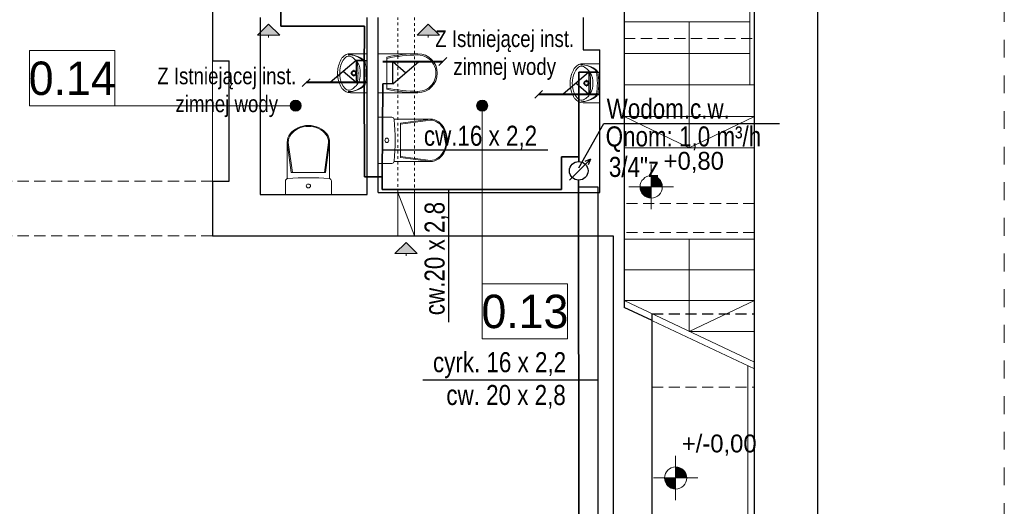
# Model space of a CAD drawing. Extents: x -438200 to -357500, y 15000 to 163871.
# Tile 28 of 148: x -421866 to -413019, y 30304 to 34673. Entities that reach past the tile are written whole.
import ezdxf
from ezdxf.lldxf.tags import DXFTag

# ---------------------------------------------------------------- set-up
doc = ezdxf.new("R2010")
doc.units = 0
doc.header["$MEASUREMENT"] = 0
doc.set_wipeout_variables(frame=1)
for name, pattern in [('Hidden Line', [50, 25, -25]), ('Krawędzie ukryte', [150, 100, -50]), ('Przerywana', [320, 160, -160])]:
    doc.linetypes.add(name, pattern=pattern)
doc.layers.get('0').update_dxf_attribs({"color": 252})
for name, color, linetype in [('#armatura', 7, 'Continuous'), ('#IS_ armatura sanitar', 250, 'Continuous'), ('#opisy', 7, 'Continuous'), ('#podkład', 252, 'Continuous'), ('INWENT RURY SPUSTOWE', 252, 'Continuous'), ('INWENT RZĘDNE', 252, 'Continuous'), ('INWENT wyposarzenie', 252, 'Continuous'), ('IS_Opisy_działek_Therm', 7, 'SOLID'), ('IS_Text_Armatury_Wodociag', 7, 'Continuous'), ('Istniejące kominy', 252, 'Continuous')]:
    doc.layers.add(name, color=color, linetype=linetype)
for name, color, linetype, lineweight in [('INWENT OPISY_Nr_Pióra__21', 252, 'Continuous', 9), ('INWENT RURY SPUSTOWE_Nr_Pióra__21', 252, 'Continuous', 9), ('INWENT RZĘDNE_Nr_Pióra__21', 252, 'Continuous', 9), ('INWENT wyposarzenie_Nr_Pióra__21', 252, 'Continuous', 9), ('INWENT.ŚCIANY_Nr_Pióra__1', 252, 'Continuous', 25), ('INWENT.ŚCIANY_Nr_Pióra__21', 252, 'Continuous', 9), ('Istniejące kominy_Nr_Pióra__21', 252, 'Continuous', 9), ('Istniejące schody_Nr_Pióra__5', 252, 'Continuous', 13), ('Istniejące stropy_Nr_Pióra__5', 252, 'Continuous', 13)]:
    doc.layers.add(name, color=color, linetype=linetype, lineweight=lineweight)
for name, color, linetype, true_color in [('IS_Armatura_Wodociag', 7, 'SOLID', 0x000000), ('IS_Ciepła_woda', 1, 'DASHDOT', 0xff0000), ('IS_Cyrkulacja', 7, 'DASHWAVE', 0x800080), ('IS_Opisy_działek_Wodociag', 7, 'SOLID', 0x000000)]:
    doc.layers.add(name, color=color, linetype=linetype, true_color=true_color)
doc.styles.add('GENERATED_STYLE_2', font='txt')
doc.styles.add('GENERATED_STYLE_3', font='txt')
doc.styles.get("Standard").update_dxf_attribs({"font": 'arial.ttf', "width": 0.8, "bigfont": 'BIGFONT.SHX'})
doc.linetypes.add('CYRKULACJ1', pattern='A,2.5,-1.5,["~",Standard,S=1,R=0,X=-0.5,Y=-0.4],-1.5', length=5.5)
tags = doc.linetypes.add('DASHDOT', pattern=[20, 10, -5, 0, -5]).pattern_tags.tags
tags[10:11] = [DXFTag(74, 4), DXFTag(75, 0), DXFTag(340, '0'), DXFTag(46, 0.0), DXFTag(50, 0.0), DXFTag(44, 0.0), DXFTag(45, 0.0)]
tags[8:9] = [DXFTag(74, 4), DXFTag(75, 0), DXFTag(340, '0'), DXFTag(46, 0.0), DXFTag(50, 0.0), DXFTag(44, 0.0), DXFTag(45, 0.0)]
tags[6:7] = [DXFTag(74, 4), DXFTag(75, 0), DXFTag(340, '0'), DXFTag(46, 0.0), DXFTag(50, 0.0), DXFTag(44, 0.0), DXFTag(45, 0.0)]
tags[4:5] = [DXFTag(74, 4), DXFTag(75, 0), DXFTag(340, '0'), DXFTag(46, 0.0), DXFTag(50, 0.0), DXFTag(44, 0.0), DXFTag(45, 0.0)]
tags = doc.linetypes.add('DASHWAVE', pattern='A,10,-5,-20,[138,IS_LineDef.shx,S=2,R=0,X=-20,Y=0],-5', length=40).pattern_tags.tags
tags[16:17] = [DXFTag(74, 4), DXFTag(75, 0), DXFTag(340, '0'), DXFTag(46, 0.0), DXFTag(50, 0.0), DXFTag(44, 0.0), DXFTag(45, 0.0)]
tags[6:7] = [DXFTag(74, 4), DXFTag(75, 0), DXFTag(340, '0'), DXFTag(46, 0.0), DXFTag(50, 0.0), DXFTag(44, 0.0), DXFTag(45, 0.0)]
tags[4:5] = [DXFTag(74, 4), DXFTag(75, 0), DXFTag(340, '0'), DXFTag(46, 0.0), DXFTag(50, 0.0), DXFTag(44, 0.0), DXFTag(45, 0.0)]
tags = doc.linetypes.add('SOLID', pattern=[10, 10, 0]).pattern_tags.tags
tags[6:7] = [DXFTag(74, 4), DXFTag(75, 0), DXFTag(340, '0'), DXFTag(46, 0.0), DXFTag(50, 0.0), DXFTag(44, 0.0), DXFTag(45, 0.0)]
tags[4:5] = [DXFTag(74, 4), DXFTag(75, 0), DXFTag(340, '0'), DXFTag(46, 0.0), DXFTag(50, 0.0), DXFTag(44, 0.0), DXFTag(45, 0.0)]

# ---------------------------------------------------------------- blocks, each defined once
blk = doc.blocks.new('Symbol WC 2 14_249', base_point=(-419064.9, 33102.6))
at = {"layer": 'INWENT wyposarzenie_Nr_Pióra__21', "linetype": 'Continuous'}
for p, q in [((-419463.1, 33244.7), (-419463.1, 33571.6)), ((-419463.1, 33571.1), (-419425.9, 33302.3)), ((-419453.3, 33571.1), (-419416.2, 33302.3)), ((-419091.1, 33571.1), (-419128.3, 33302.3)), ((-419081.4, 33571.1), (-419118.5, 33302.3)), ((-419081.4, 33244.9), (-419081.4, 33571.6)), ((-419272.2, 33302.3), (-419425.9, 33302.3)), ((-419272.2, 33302.3), (-419118.5, 33302.3)), ((-419479.5, 33102.6), (-419479.5, 33225.2)), ((-419064.9, 33102.6), (-419064.9, 33225.2)), ((-419064.9, 33102.6), (-419479.5, 33102.6))]:
    blk.add_line(p, q, dxfattribs=at)
for centre, major_axis, ratio, start_param, end_param in [((-419272.2, 33571.6), (190.8, 0), 0.791506, 0, 3.141593), ((-419272.2, 33571.1), (181.1, 0), 0.790357, 0, 3.141593), ((-419455.4, 33225.2), (-24.1, 0), 0.857479, 4.812804, 6.283185), ((-419272.2, 31733.3), (-1773.6, 0), 0.857479, 4.60742, 4.817236), ((-419089, 33225.2), (-24.1, 0), 0.857479, 3.141593, 4.602988)]:
    blk.add_ellipse(centre, major_axis=major_axis, ratio=ratio, start_param=start_param, end_param=end_param, dxfattribs=at)
blk.add_ellipse((-419272.2, 33180), major_axis=(-20.1, 0), ratio=0.857479, dxfattribs=at)
blk = doc.blocks.new('Symbol Umywalka 14_250', base_point=(-416920.7, 33927.6))
at = {"layer": 'INWENT wyposarzenie_Nr_Pióra__21', "linetype": 'Continuous'}
for p, q in [((-416654.9, 34277.6), (-416803, 34277.6)), ((-416654.9, 33927.6), (-416654.9, 34277.6)), ((-416654.9, 34157.7), (-416654.9, 34047.5)), ((-416784.6, 34102.5), (-416803.2, 34102.5)), ((-416773.8, 34132), (-416773.8, 34113.3)), ((-416773.8, 34091.7), (-416773.8, 34073.1)), ((-416744.3, 34102.5), (-416763, 34102.5)), ((-416654.9, 33927.6), (-416803, 33927.6))]:
    blk.add_line(p, q, dxfattribs=at)
for radius in [22.7, 16.2]:
    blk.add_circle((-416773.8, 34102.5), radius, dxfattribs=at)
for centre, radius, start, end in [((-416708.5, 34117.8), 189.9, 140.71494, 170.00224), ((-416768.6, 34158.2), 137.9, 141.31519, 152.84286), ((-416806.9, 34188.7), 89, 87.54482, 141.25458), ((-416815.8, 34203.7), 52.5, 86.06939, 139.19839), ((-416822.2, 34048.5), 220.1, 50.74225, 90.98472), ((-416823.3, 34070.8), 197.8, 48.60196, 90.75418), ((-416869.5, 34111), 156, 32.84422, 68.44807), ((-416633.1, 34093.7), 287.9, 153.7403, 175.79476), ((-416696, 34102.6), 205.2, 166.43339, 193.56661), ((-417374.9, 34102.6), 638.3, 351.17345, 8.82043), ((-416872, 34115.1), 156, 355.39402, 31.05606), ((-416711.9, 34197.3), 29.2, 7.90792, 48.60197), ((-417423.7, 34098.4), 747.9, 0.32245, 7.90792), ((-416701.3, 34196.3), 29.2, 12.77149, 50.74225), ((-417100.1, 34105.9), 438.1, 359.56719, 12.77149), ((-416745.7, 34102.6), 175, 175.98758, 184.01242), ((-416633.1, 34111.5), 287.9, 184.20524, 206.2597), ((-416872, 34090.1), 156, 328.94394, 4.60598), ((-417423.7, 34106), 747.9, 352.16955, 359.75502), ((-417100.1, 34098.9), 438.1, 347.30598, 0.51028), ((-416708.5, 34087.4), 189.9, 189.99776, 219.28506), ((-416768.6, 34047), 137.9, 207.15714, 218.68481), ((-416822.2, 34156.7), 220.1, 269.09275, 309.33522), ((-416823.4, 34134.4), 197.8, 269.32329, 311.47551), ((-416869.5, 34094.3), 156, 291.55193, 327.15578), ((-416711.7, 34008), 29.2, 311.47551, 352.16955), ((-416701.2, 34009), 29.2, 309.33522, 347.30598), ((-416806.9, 34016.6), 89, 218.74542, 272.45518), ((-416815.8, 34001.5), 52.5, 220.80161, 273.93061)]:
    blk.add_arc(centre, radius, start, end, dxfattribs=at)
blk = doc.blocks.new('Symbol Umywalka 14_253', base_point=(-419010.7, 34017.6))
at = {"layer": 'INWENT wyposarzenie_Nr_Pióra__21', "linetype": 'Continuous'}
for p, q in [((-418744.9, 34367.6), (-418893, 34367.6)), ((-418744.9, 34017.6), (-418744.9, 34367.6)), ((-418744.9, 34247.7), (-418744.9, 34137.5)), ((-418874.6, 34192.5), (-418893.2, 34192.5)), ((-418863.8, 34222), (-418863.8, 34203.3)), ((-418863.8, 34181.7), (-418863.8, 34163.1)), ((-418834.3, 34192.5), (-418853, 34192.5)), ((-418744.9, 34017.6), (-418893, 34017.6))]:
    blk.add_line(p, q, dxfattribs=at)
for radius in [22.7, 16.2]:
    blk.add_circle((-418863.8, 34192.5), radius, dxfattribs=at)
for centre, radius, start, end in [((-418798.5, 34207.8), 189.9, 140.71494, 170.00224), ((-418858.6, 34248.2), 137.9, 141.31519, 152.84286), ((-418896.9, 34278.7), 89, 87.54482, 141.25458), ((-418905.8, 34293.7), 52.5, 86.06939, 139.19839), ((-418912.2, 34138.5), 220.1, 50.74225, 90.98472), ((-418913.3, 34160.8), 197.8, 48.60196, 90.75418), ((-418959.5, 34201), 156, 32.84422, 68.44807), ((-418723.1, 34183.7), 287.9, 153.7403, 175.79476), ((-418786, 34192.6), 205.2, 166.43339, 193.56661), ((-419464.9, 34192.6), 638.3, 351.17345, 8.82043), ((-418962, 34205.1), 156, 355.39402, 31.05606), ((-418801.9, 34287.3), 29.2, 7.90792, 48.60197), ((-419513.7, 34188.4), 747.9, 0.32245, 7.90792), ((-418791.3, 34286.3), 29.2, 12.77149, 50.74225), ((-419190.1, 34195.9), 438.1, 359.56719, 12.77149), ((-418835.7, 34192.6), 175, 175.98758, 184.01242), ((-418723.1, 34201.5), 287.9, 184.20524, 206.2597), ((-418962, 34180.1), 156, 328.94394, 4.60598), ((-419513.7, 34196), 747.9, 352.16955, 359.75502), ((-419190.1, 34188.9), 438.1, 347.30598, 0.51028), ((-418798.5, 34177.4), 189.9, 189.99776, 219.28506), ((-418858.6, 34137), 137.9, 207.15714, 218.68481), ((-418912.2, 34246.7), 220.1, 269.09275, 309.33522), ((-418913.4, 34224.4), 197.8, 269.32329, 311.47551), ((-418959.5, 34184.3), 156, 291.55193, 327.15578), ((-418801.7, 34098), 29.2, 311.47551, 352.16955), ((-418791.2, 34099), 29.2, 309.33522, 347.30598), ((-418896.9, 34106.6), 89, 218.74542, 272.45518), ((-418905.8, 34091.5), 52.5, 220.80161, 273.93061)]:
    blk.add_arc(centre, radius, start, end, dxfattribs=at)
blk = doc.blocks.new('Symbol WC 2 14_254', base_point=(-418644.9, 33382.6))
at = {"layer": 'INWENT wyposarzenie_Nr_Pióra__21', "linetype": 'Continuous'}
for p, q in [((-418644.9, 33382.6), (-418644.9, 33797.2)), ((-418644.9, 33797.2), (-418522.4, 33797.2)), ((-418502.8, 33780.7), (-418176, 33780.7)), ((-418176.4, 33780.7), (-418445.3, 33743.6)), ((-418176.4, 33771), (-418445.3, 33733.9)), ((-418445.3, 33589.9), (-418445.3, 33743.6)), ((-418445.3, 33589.9), (-418445.3, 33436.2)), ((-418176.4, 33408.8), (-418445.3, 33445.9)), ((-418644.9, 33382.6), (-418522.4, 33382.6)), ((-418502.6, 33399), (-418176, 33399)), ((-418176.4, 33399), (-418445.3, 33436.2))]:
    blk.add_line(p, q, dxfattribs=at)
for centre, major_axis, ratio, start_param, end_param in [((-418522.4, 33773.1), (0, 24.1), 0.857479, 4.812804, 6.283185), ((-420014.3, 33589.9), (0, 1773.6), 0.857479, 4.60742, 4.817236), ((-418176.4, 33589.9), (0, -181.1), 0.790357, 0, 3.141593), ((-418176, 33589.9), (0, -190.8), 0.791506, 0, 3.141593), ((-418522.4, 33406.7), (0, 24.1), 0.857479, 3.141593, 4.602988)]:
    blk.add_ellipse(centre, major_axis=major_axis, ratio=ratio, start_param=start_param, end_param=end_param, dxfattribs=at)
blk.add_ellipse((-418567.6, 33589.9), major_axis=(0, 20.1), ratio=0.857479, dxfattribs=at)
blk = doc.blocks.new('Symbol WC 1 14_255', base_point=(-418644.9, 34017.6))
at = {"layer": 'INWENT wyposarzenie_Nr_Pióra__21', "linetype": 'Continuous'}
for p, q in [((-418644.9, 34017.6), (-418644.9, 34367.6)), ((-418288.8, 34367.6), (-418644.9, 34367.6)), ((-418567.2, 34337.4), (-418567.2, 34047.8)), ((-418288.8, 34017.6), (-418644.9, 34017.6))]:
    blk.add_line(p, q, dxfattribs=at)
for centre, major_axis, start_param, end_param in [((-418268.8, 32866.4), (0, 1501.3), 0.013398, 0.201367), ((-418268.8, 32866.4), (0, 1489.9), 0.013398, 0.202926), ((-418288.8, 34192.6), (0, 163.6), 3.126427, 6.283185), ((-418288.8, 34192.6), (0, 175), 3.141593, 6.283185), ((-418268.8, 35518.8), (0, 1489.9), 2.938667, 3.128195), ((-418268.8, 35518.8), (0, 1501.3), 2.940225, 3.128195)]:
    blk.add_ellipse(centre, major_axis=major_axis, ratio=0.99359, start_param=start_param, end_param=end_param, dxfattribs=at)
blk = doc.blocks.new('Linia_3', base_point=(-419629.9, 34632.6))
at = {"layer": 'Istniejące kominy_Nr_Pióra__21', "linetype": 'Continuous'}
blk.add_hatch(color=256, dxfattribs=at).paths.add_polyline_path([(-419629.9, 34632.6), (-419529.9, 34532.6), (-419729.9, 34532.6)], flags=0)
for p, q in [((-419629.9, 34632.6), (-419729.9, 34532.6)), ((-419629.9, 34632.6), (-419529.9, 34532.6)), ((-419529.9, 34532.6), (-419729.9, 34532.6)), ((-419629.9, 34532.6), (-419629.9, 34512.6))]:
    blk.add_line(p, q, dxfattribs=at)
blk = doc.blocks.new('Linia_6', base_point=(-418194.9, 34632.6))
at = {"layer": 'Istniejące kominy_Nr_Pióra__21', "linetype": 'Continuous'}
blk.add_hatch(color=256, dxfattribs=at).paths.add_polyline_path([(-418194.9, 34632.6), (-418094.9, 34532.6), (-418294.9, 34532.6)], flags=0)
for p, q in [((-418194.9, 34632.6), (-418294.9, 34532.6)), ((-418194.9, 34632.6), (-418094.9, 34532.6)), ((-418094.9, 34532.6), (-418294.9, 34532.6)), ((-418194.9, 34532.6), (-418194.9, 34512.6))]:
    blk.add_line(p, q, dxfattribs=at)
blk = doc.blocks.new('Linia_8', base_point=(-418394.9, 32672.6))
at = {"layer": 'Istniejące kominy_Nr_Pióra__21', "linetype": 'Continuous'}
blk.add_hatch(color=256, dxfattribs=at).paths.add_polyline_path([(-418394.9, 32672.6), (-418294.9, 32572.6), (-418494.9, 32572.6)], flags=0)
for p, q in [((-418394.9, 32672.6), (-418494.9, 32572.6)), ((-418394.9, 32672.6), (-418294.9, 32572.6)), ((-418294.9, 32572.6), (-418494.9, 32572.6)), ((-418394.9, 32572.6), (-418394.9, 32552.6))]:
    blk.add_line(p, q, dxfattribs=at)
blk = doc.blocks.new('Linia_12', base_point=(-421778.6, 33900.7))
at = {"layer": 'INWENT RURY SPUSTOWE_Nr_Pióra__21', "linetype": 'Continuous'}
blk.add_hatch(color=256, dxfattribs=at).paths.add_polyline_path([(-419336.1, 33900.7), (-419339.9, 33919.8), (-419350.7, 33936.1), (-419366.9, 33946.9), (-419386.1, 33950.7), (-419405.2, 33946.9), (-419421.4, 33936.1), (-419432.3, 33919.8), (-419436.1, 33900.7), (-419432.3, 33881.6), (-419421.4, 33865.4), (-419405.2, 33854.5), (-419386.1, 33850.7), (-419366.9, 33854.5), (-419350.7, 33865.4), (-419339.9, 33881.6)], flags=0)
blk.add_line((-421778.6, 33900.7), (-419436.1, 33900.7), dxfattribs=at)
blk.add_circle((-419386.1, 33900.7), 50, dxfattribs=at)
blk = doc.blocks.new('Linia_13', base_point=(-417710.7, 31807.4))
at = {"layer": 'INWENT RURY SPUSTOWE_Nr_Pióra__21', "linetype": 'Continuous'}
blk.add_hatch(color=256, dxfattribs=at).paths.add_polyline_path([(-417660.7, 33900.7), (-417664.5, 33919.8), (-417675.4, 33936.1), (-417691.6, 33946.9), (-417710.7, 33950.7), (-417729.9, 33946.9), (-417746.1, 33936.1), (-417756.9, 33919.8), (-417760.7, 33900.7), (-417756.9, 33881.6), (-417746.1, 33865.4), (-417729.9, 33854.5), (-417710.7, 33850.7), (-417691.6, 33854.5), (-417675.4, 33865.4), (-417664.5, 33881.6)], flags=0)
blk.add_line((-417710.7, 31807.4), (-417710.7, 33850.7), dxfattribs=at)
blk.add_circle((-417710.7, 33900.7), 50, dxfattribs=at)
blk = doc.blocks.new('Koty wysokościowe_2', base_point=(-416192.1, 33171.7))
at = {"layer": 'INWENT RZĘDNE_Nr_Pióra__21', "linetype": 'Continuous'}
for points in [[(-416192.1, 33171.7), (-416092.1, 33171.7), (-416099.7, 33210), (-416121.3, 33242.5), (-416153.8, 33264.1), (-416192.1, 33271.7)], [(-416192.1, 33171.7), (-416292.1, 33171.7), (-416284.4, 33133.5), (-416262.8, 33101), (-416230.3, 33079.4), (-416192.1, 33071.7)]]:
    blk.add_hatch(color=256, dxfattribs=at).paths.add_polyline_path(points, flags=0)
for p, q in [((-416192.1, 32971.7), (-416192.1, 33371.7)), ((-416392.1, 33171.7), (-415992.1, 33171.7))]:
    blk.add_line(p, q, dxfattribs=at)
blk.add_circle((-416192.1, 33171.7), 100, dxfattribs=at)
at = {"layer": 'INWENT RZĘDNE_Nr_Pióra__21', "insert": (-416080.3, 33296.1), "char_height": 160, "attachment_point": 7, "style": 'GENERATED_STYLE_2'}
blk.add_mtext('{+0,80}', dxfattribs=at)
blk = doc.blocks.new('Koty wysokościowe_9', base_point=(-415972.4, 30558.3))
at = {"layer": 'INWENT RZĘDNE_Nr_Pióra__21', "linetype": 'Continuous'}
for points in [[(-415972.4, 30558.3), (-415872.4, 30558.3), (-415880, 30596.6), (-415901.7, 30629), (-415934.1, 30650.7), (-415972.4, 30658.3)], [(-415972.4, 30558.3), (-416072.4, 30558.3), (-416064.8, 30520), (-416043.1, 30487.6), (-416010.7, 30465.9), (-415972.4, 30458.3)]]:
    blk.add_hatch(color=256, dxfattribs=at).paths.add_polyline_path(points, flags=0)
for p, q in [((-415972.4, 30358.3), (-415972.4, 30758.3)), ((-416172.4, 30558.3), (-415772.4, 30558.3))]:
    blk.add_line(p, q, dxfattribs=at)
blk.add_circle((-415972.4, 30558.3), 100, dxfattribs=at)
at = {"layer": 'INWENT RZĘDNE_Nr_Pióra__21', "insert": (-415917.1, 30758.3), "char_height": 160, "attachment_point": 7, "style": 'GENERATED_STYLE_2'}
blk.add_mtext('{+/-0,00}', dxfattribs=at)
blk = doc.blocks.new('parter')
at = {"layer": 'INWENT OPISY_Nr_Pióra__21', "color": 252, "linetype": 'Przerywana'}
blk.add_line((-413019.4, 15452.6), (-413019.4, 42373.7), dxfattribs=at)
at = {"layer": 'INWENT.ŚCIANY_Nr_Pióra__1', "color": 252, "linetype": 'Continuous'}
for p, q in [((-414694.9, 23142.6), (-414694.9, 36932.6)), ((-415264.9, 31598), (-415264.9, 35582.6)), ((-420134.9, 34792.6), (-420134.9, 34302.6)), ((-416434.9, 34802.6), (-416434.9, 32090.3)), ((-419704.9, 34692.6), (-419704.9, 33102.6)), ((-418744.9, 33102.6), (-418744.9, 34692.6)), ((-418644.9, 33122.6), (-418644.9, 34692.6)), ((-416804.9, 34692.6), (-416804.9, 34402.6)), ((-416804.9, 34402.6), (-416654.9, 34402.6)), ((-416654.9, 33122.6), (-416654.9, 34402.6)), ((-420134.9, 34302.6), (-419984.9, 34302.6)), ((-419984.9, 33222.6), (-419984.9, 34302.6)), ((-420134.9, 33222.6), (-419984.9, 33222.6)), ((-420134.9, 33222.6), (-420134.9, 32732.6)), ((-419704.9, 33102.6), (-418744.9, 33102.6)), ((-418644.9, 33122.6), (-416654.9, 33122.6)), ((-420134.9, 32732.6), (-416534.9, 32732.6)), ((-416534.9, 32732.6), (-416534.9, 29942.6)), ((-416184.9, 31972.3), (-416434.9, 32090.3)), ((-416184.9, 28472.6), (-416184.9, 32032.6)), ((-415264.9, 26302.6), (-415264.9, 32032.6))]:
    blk.add_line(p, q, dxfattribs=at)
at = {"layer": 'INWENT.ŚCIANY_Nr_Pióra__1', "color": 252, "linetype": 'Krawędzie ukryte'}
blk.add_line((-416184.9, 32032.6), (-415264.9, 32032.6), dxfattribs=at)
at = {"layer": 'INWENT.ŚCIANY_Nr_Pióra__21', "color": 252, "linetype": 'Continuous'}
for p, q in [((-415304.9, 36672.6), (-415304.9, 34087.6)), ((-420134.9, 34302.6), (-420134.9, 33222.6)), ((-415324.9, 26302.6), (-415324.9, 31566.3))]:
    blk.add_line(p, q, dxfattribs=at)
at = {"layer": 'Istniejące kominy_Nr_Pióra__21', "color": 252, "linetype": 'Hidden Line'}
for p, q in [((-418469.9, 33122.6), (-418469.9, 34692.6)), ((-418319.9, 34692.6), (-418319.9, 33122.6))]:
    blk.add_line(p, q, dxfattribs=at)
at = {"layer": 'Istniejące kominy_Nr_Pióra__21', "color": 252, "linetype": 'Continuous'}
for p, q in [((-418469.9, 33122.6), (-418319.9, 33122.6)), ((-418469.9, 32732.6), (-418469.9, 33122.6)), ((-418469.9, 33122.6), (-418319.9, 32732.6)), ((-418319.9, 33122.6), (-418319.9, 32732.6)), ((-418319.9, 32732.6), (-418469.9, 32732.6))]:
    blk.add_line(p, q, dxfattribs=at)
at = {"layer": 'Istniejące schody_Nr_Pióra__5', "color": 252, "linetype": 'Continuous'}
for p, q in [((-415304.9, 34652.6), (-416434.9, 34652.6)), ((-415849.9, 33522.6), (-415849.9, 34652.6)), ((-416434.9, 34370.1), (-415304.9, 34370.1)), ((-416434.9, 34087.6), (-415264.9, 34087.6)), ((-416434.9, 33805.1), (-415264.9, 33805.1)), ((-415849.9, 33522.6), (-416434.9, 33805.1)), ((-415849.9, 33522.6), (-415264.9, 33805.1)), ((-416434.9, 33522.6), (-415264.9, 33522.6)), ((-415264.9, 32702.6), (-416434.9, 32702.6)), ((-415849.9, 31874.1), (-415849.9, 32702.6)), ((-415264.9, 32426.5), (-416434.9, 32426.5)), ((-415264.9, 32150.3), (-416434.9, 32150.3)), ((-415264.9, 31598), (-416434.9, 32150.3)), ((-415849.9, 31874.1), (-415264.9, 32150.3)), ((-415264.9, 31538), (-416434.9, 32090.3)), ((-415264.9, 31874.1), (-415849.9, 31874.1))]:
    blk.add_line(p, q, dxfattribs=at)
at = {"layer": 'Istniejące stropy_Nr_Pióra__5', "color": 252, "linetype": 'Krawędzie ukryte'}
for p, q in [((-416434.9, 34502.6), (-415264.9, 34502.6)), ((-420134.9, 33222.6), (-426684.9, 33222.6)), ((-415264.9, 33022.6), (-416434.9, 33022.6)), ((-415264.9, 32762.6), (-416434.9, 32762.6)), ((-420134.9, 32732.6), (-426684.9, 32732.6)), ((-416184.9, 31372.6), (-415264.9, 31372.6))]:
    blk.add_line(p, q, dxfattribs=at)
at = {"layer": 'INWENT RURY SPUSTOWE', "color": 252, "linetype": 'Continuous'}
for name, p in [('Linia_12', (-421778.6, 33900.7)), ('Linia_13', (-417710.7, 31807.4))]:
    blk.add_blockref(name, p, dxfattribs=at)
at = {"layer": 'INWENT RZĘDNE', "color": 252}
for name, p in [('Koty wysokościowe_2', (-416192.1, 33171.7)), ('Koty wysokościowe_9', (-415972.4, 30558.3))]:
    blk.add_blockref(name, p, dxfattribs=at)
at = {"layer": 'INWENT wyposarzenie', "color": 252, "linetype": 'Continuous', "lineweight": 13}
for name, p in [('Symbol Umywalka 14_253', (-419010.7, 34017.6)), ('Symbol WC 1 14_255', (-418644.9, 34017.6)), ('Symbol Umywalka 14_250', (-416920.7, 33927.6)), ('Symbol WC 2 14_254', (-418644.9, 33382.6)), ('Symbol WC 2 14_249', (-419064.9, 33102.6))]:
    blk.add_blockref(name, p, dxfattribs=at)
at = {"layer": 'Istniejące kominy', "color": 252, "linetype": 'Continuous'}
for name, p in [('Linia_3', (-419629.9, 34632.6)), ('Linia_6', (-418194.9, 34632.6)), ('Linia_8', (-418394.9, 32672.6))]:
    blk.add_blockref(name, p, dxfattribs=at)
at = {"color": 252, "linetype": 'Continuous', "ltscale": 1691104.137589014}
blk.add_wipeout([(-421778.6, 34394.8), (-421010.6, 34394.8), (-421010.6, 33900.7), (-421778.6, 33900.7)], dxfattribs=at).dxf.layer = 'INWENT OPISY_Nr_Pióra__21'
at = {"color": 252, "linetype": 'Continuous', "ltscale": 1674224.082044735}
blk.add_wipeout([(-417710.7, 32301.5), (-416942.7, 32301.5), (-416942.7, 31807.4), (-417710.7, 31807.4)], dxfattribs=at).dxf.layer = 'INWENT OPISY_Nr_Pióra__21'
at = {"layer": 'INWENT OPISY_Nr_Pióra__21', "color": 252, "linetype": 'Continuous', "flags": 128}
for points in [[(-421778.6, 34394.8), (-421010.6, 34394.8), (-421010.6, 33900.7), (-421778.6, 33900.7)], [(-417710.7, 32301.5), (-416942.7, 32301.5), (-416942.7, 31807.4), (-417710.7, 31807.4)]]:
    blk.add_lwpolyline(points, close=True, dxfattribs=at)
at = {"layer": 'INWENT OPISY_Nr_Pióra__21', "color": 252, "linetype": 'Continuous', "char_height": 300, "attachment_point": 8, "style": 'GENERATED_STYLE_3'}
for s, insert in [('{0.14 }', (-421394.6, 33992.7)), ('{0.13 }', (-417326.7, 31899.3))]:
    blk.add_mtext(s, dxfattribs=dict(at, insert=insert))
blk = doc.blocks.new('ks')
at = {"layer": '#armatura', "color": 7, "lineweight": 30}
for p, q in [((-16727.92, -26593.79), (-16751.19, -26573.79)), ((-16727.92, -26573.79), (-16739.55, -26583.79)), ((-16727.92, -26593.79), (-16727.92, -26573.79)), ((-16727.92, -26573.79), (-16718.81, -26573.79)), ((-16727.92, -26593.79), (-16718.79, -26593.79))]:
    blk.add_line(p, q, dxfattribs=at)

msp = doc.modelspace()

# ---------------------------------------------------------------- block references
at = {"layer": '#podkład', "color": 3, "lineweight": 50}
msp.add_blockref('parter', (0, 0), dxfattribs=at)

# ---------------------------------------------------------------- next in the draw order: linework, layer by layer
at = {"lineweight": 35}
for points in [[(-418099.9, 34261.5), (-418029.2, 34332.2)], [(-419257.6, 34142.9), (-419328.4, 34072.2)], [(-417167.6, 34037.8), (-417238.4, 33967.1)]]:
    msp.add_lwpolyline(points, dxfattribs=at)
at = {"color": 4, "lineweight": 40}
for points in [[(-418604.5, 34296.8), (-418064.5, 34296.8)], [(-418753, 34107.6), (-419293, 34107.6)], [(-416663, 34002.5), (-417203, 34002.5)]]:
    msp.add_lwpolyline(points, dxfattribs=at)
at = {"layer": 'IS_Armatura_Wodociag', "lineweight": 30, "ltscale": 10}
for p, q in [((-416927.1, 33233.2), (-416738.4, 33419.5)), ((-416738.4, 33419.5), (-416788.5, 33399.9)), ((-416738.4, 33419.5), (-416758.7, 33369.7))]:
    msp.add_line(p, q, dxfattribs=at)
msp.add_ellipse((-416843.2, 33316), major_axis=(83.3, 0), ratio=1, dxfattribs=at)
at = {"layer": 'IS_Ciepła_woda', "color": 1, "lineweight": 35, "ltscale": 10}
for p, q in [((-419519.9, 36557.5), (-419519.9, 34614.6)), ((-419519.9, 34614.6), (-418768.2, 34614.6)), ((-418769.7, 34210.2), (-418768.2, 34614.6)), ((-418844, 34305.9), (-418775.8, 34305.9)), ((-418768.2, 33261.7), (-418769.7, 34210.2)), ((-418608.3, 33261.7), (-418604.6, 34096.8)), ((-416999.3, 33146.8), (-416999.3, 33442.4)), ((-416999.3, 33442.4), (-416841.1, 33442.4)), ((-418608.3, 33261.7), (-418768.2, 33261.7)), ((-418608.3, 33261.7), (-418608.3, 33146.8)), ((-416841.2, 30105.2), (-416844.2, 33232.7)), ((-418608.3, 33146.8), (-416999.3, 33146.8))]:
    msp.add_line(p, q, dxfattribs=at)
for points in [[(-416841.1, 34202.5), (-416672.8, 34202.5)], [(-416841.1, 34202.5), (-416841.1, 33399.3)]]:
    msp.add_lwpolyline(points, dxfattribs=at)
at = {"layer": 'IS_Cyrkulacja', "color": 6, "linetype": 'CYRKULACJ1', "lineweight": 30, "ltscale": 100}
msp.add_line((-416667.9, 30005.2), (-416667.8, 33168.6), dxfattribs=at)
msp.add_lwpolyline([(-416667.8, 33168.6), (-416844.1, 33168.6)], dxfattribs=at)
at = {"layer": 'IS_Opisy_działek_Wodociag', "ltscale": 10}
for p, q in [((-418599.1, 33503.7), (-417121.5, 33503.7)), ((-418009.7, 31958.4), (-418009.7, 33146.8)), ((-416667.9, 31436.8), (-418242.9, 31436.9))]:
    msp.add_line(p, q, dxfattribs=at)
msp.add_lwpolyline([(-416843.3, 33342.5), (-416619.2, 33740.2), (-415039.3, 33740.2)], dxfattribs=at)

# ---------------------------------------------------------------- next in the draw order: block references
at = {"layer": '#IS_ armatura sanitar', "lineweight": 40, "xscale": -10, "yscale": 10, "zscale": 10}
for p, rotation in [((-251564.8, -231630.3), 179.9999999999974), ((-585792.7, 300034.7), 359.9999999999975), ((-249474.8, -231735.4), 179.9999999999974)]:
    msp.add_blockref('ks', p, dxfattribs=dict(at, rotation=rotation))

# ---------------------------------------------------------------- next in the draw order: texts
at = {"layer": '#opisy', "char_height": 150, "width": 1363.797, "attachment_point": 1}
for insert in [(-418190.2, 34577.3), (-420687.9, 34242.9)]:
    msp.add_mtext('\\pxqc;Z Istniejącej inst. zimnej wody', dxfattribs=dict(at, insert=insert))
at = {"layer": 'IS_Opisy_działek_Therm', "color": 3, "lineweight": 50, "ltscale": 10, "char_height": 180}
for insert, attachment_point in [((-418008.1, 34355.6), 1), ((-417938.1, 34398.8), 7), ((-417998.1, 34323.8), 7), ((-417998.1, 34323.8), 7), ((-417162.8, 31375.8), 9), ((-417162.8, 31332.6), 3), ((-417567.8, 31300.8), 9), ((-417567.8, 31300.8), 9)]:
    msp.add_mtext('\\fArial|b0|i0;', dxfattribs=dict(at, insert=insert, attachment_point=attachment_point))
at = {"layer": 'IS_Opisy_działek_Therm', "color": 3, "lineweight": 50, "ltscale": 10, "char_height": 180, "rotation": 90}
for insert, attachment_point in [((-418749.7, 33631.2), 9), ((-418692.1, 33631.2), 3), ((-418674.7, 33176.2), 9), ((-418674.7, 33176.2), 9), ((-418124.4, 33047.7), 9), ((-418066.8, 33047.7), 3), ((-416907.1, 33047.7), 9), ((-416849.5, 33047.7), 3), ((-418049.4, 32592.7), 9), ((-418049.4, 32592.7), 9), ((-416832.1, 32592.7), 9), ((-416832.1, 32592.7), 9), ((-421741.5, 30706.9), 7), ((-421683.9, 30686.9), 1), ((-421666.5, 30646.9), 7), ((-421666.5, 30646.9), 7)]:
    msp.add_mtext('\\fArial|b0|i0;', dxfattribs=dict(at, insert=insert, attachment_point=attachment_point))
at = {"layer": 'IS_Opisy_działek_Wodociag', "ltscale": 10, "char_height": 180, "attachment_point": 7}
for s, insert in [('\\fArial|b0|i0;cw.16 x 2,2', (-418234.7, 33507.4)), ('\\fArial|b0|i0;cyrk. 16 x 2,2', (-418152.9, 31453.6)), ('\\fArial|b0|i0;cw. 20 x 2,8', (-418032.9, 31180))]:
    msp.add_mtext(s, dxfattribs=dict(at, insert=insert))
at = {"layer": 'IS_Opisy_działek_Wodociag', "color": 3, "lineweight": 50, "ltscale": 10, "char_height": 180}
for insert, attachment_point, rotation in [((-417756, 33781.8), 7, 90), ((-417681, 33721.8), 7, 90), ((-417681, 33721.8), 7, 90), ((-417698.4, 33266.8), 1, 90), ((-417698.4, 33266.8), 1, 90), ((-416962.1, 30975.5), 9, 0.1), ((-417367, 30900.1), 9, 0.1), ((-417367, 30900.1), 9, 0.1), ((-416962, 30932.3), 3, 0.1), ((-416962, 30932.3), 3, 0.1)]:
    msp.add_mtext('\\fArial|b0|i0;', dxfattribs=dict(at, insert=insert, attachment_point=attachment_point, rotation=rotation))
at = {"layer": 'IS_Opisy_działek_Wodociag', "ltscale": 10, "insert": (-418015.1, 32019.5), "char_height": 180, "attachment_point": 7, "rotation": 90}
msp.add_mtext('\\fArial|b0|i0;cw.20 x 2,8', dxfattribs=at)
at = {"layer": 'IS_Opisy_działek_Wodociag', "color": 3, "lineweight": 50, "ltscale": 10, "char_height": 180}
for insert, attachment_point in [((-417192.9, 31943.4), 9), ((-417192.9, 31943.4), 9), ((-416787.9, 32018.4), 9), ((-416787.9, 31975.2), 3), ((-416787.9, 31975.2), 3)]:
    msp.add_mtext('\\fArial|b0|i0;', dxfattribs=dict(at, insert=insert, attachment_point=attachment_point))
at = {"layer": 'IS_Text_Armatury_Wodociag', "linetype": 'SOLID', "ltscale": 10, "char_height": 180, "attachment_point": 9}
for s, insert in [('\\fArial|b0|i0;Wodom.c.w.', (-415485.6, 33780.9)), ('\\fArial|b0|i0;Qnom: 1,0 m³/h', (-415204.1, 33485.3)), ('\\fArial|b0|i0;3/4"z', (-416120.8, 33258.5))]:
    msp.add_mtext(s, dxfattribs=dict(at, insert=insert))

doc.saveas('drawing.dxf')
